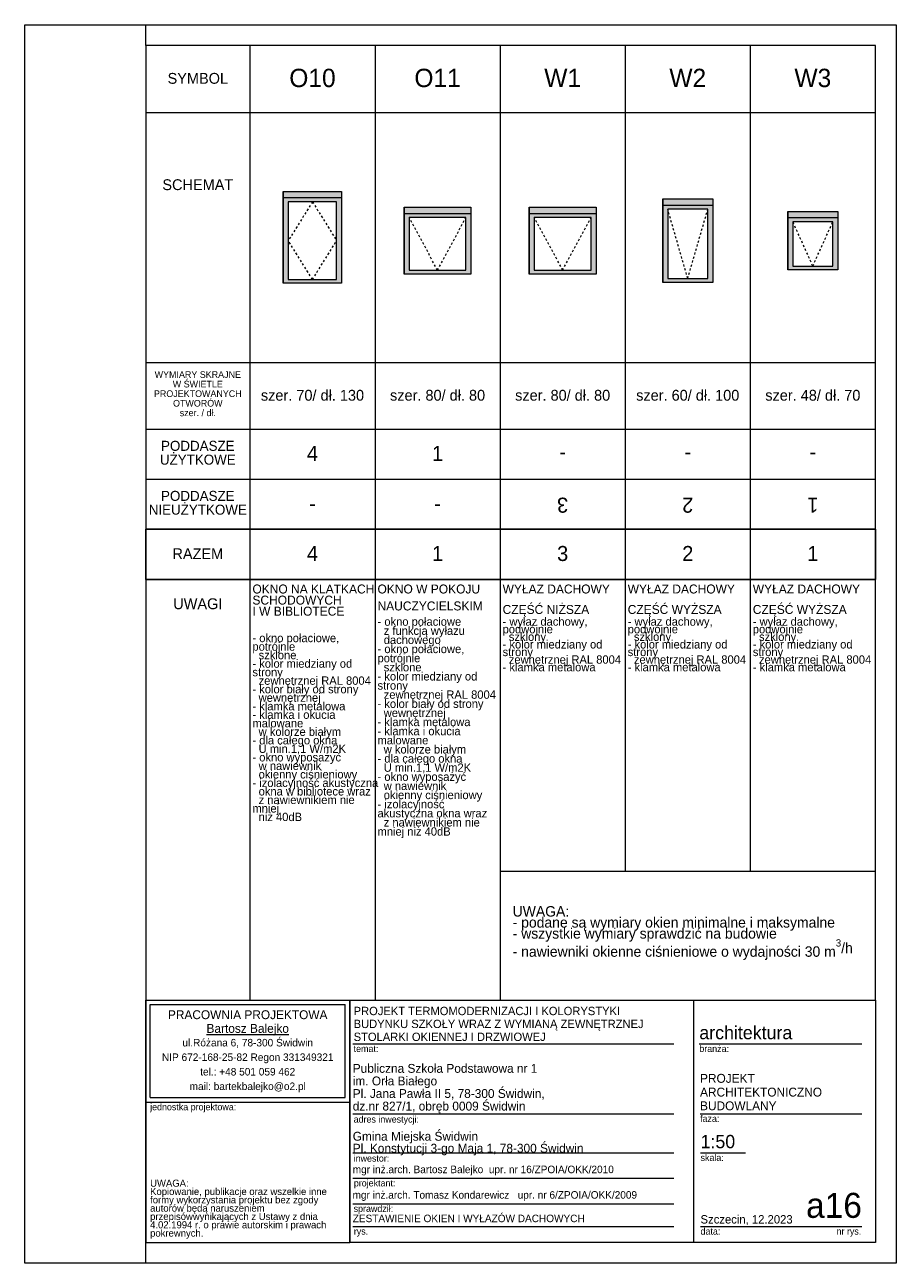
# Model space of a CAD drawing. Extents: x -11111 to 69739, y 5521 to 20371.
# Tile 7 of 19: x 36889 to 47339, y 5521 to 20371. Entities that reach past the tile are written whole.
import ezdxf

# ---------------------------------------------------------------- set-up
doc = ezdxf.new("R2010")
doc.units = 0
doc.header["$MEASUREMENT"] = 0
doc.linetypes.add('Hidden Line', pattern=[50, 25, -25])
for name, color, linetype, lineweight in [('Arch okna_Nr_Pióra__32', 34, 'Continuous', 15), ('Arch okna_Nr_Pióra__5', 7, 'Continuous', 13), ('Arch opisy okien_Nr_Pióra__1', 7, 'Continuous', 25), ('Arch opisy_Nr_Pióra__1', 7, 'Continuous', 25), ('Arch opisy_Nr_Pióra__21', 7, 'Continuous', 13), ('Arch opisy_Nr_Pióra__7', 7, 'Continuous', 13), ('ARCH TABELA_Nr_Pióra__1', 7, 'Continuous', 25), ('ARCH TABELA_Nr_Pióra__21', 7, 'Continuous', 13), ('ARCH TABELA_Nr_Pióra__7', 7, 'Continuous', 13)]:
    doc.layers.add(name, color=color, linetype=linetype, lineweight=lineweight)
doc.styles.add('GENERATED_STYLE_10', font='txt')
doc.styles.add('GENERATED_STYLE_2', font='txt')
doc.styles.add('GENERATED_STYLE_3', font='txt')
doc.styles.add('GENERATED_STYLE_4', font='txt')
doc.styles.add('GENERATED_STYLE_5', font='txt')
doc.styles.add('GENERATED_STYLE_6', font='txt')
doc.styles.add('GENERATED_STYLE_7', font='txt')
doc.styles.add('GENERATED_STYLE_8', font='txt')

msp = doc.modelspace()

# ---------------------------------------------------------------- hatches: boundary and pattern name
at = {"layer": 'Arch okna_Nr_Pióra__32', "linetype": 'Continuous', "lineweight": 0, "true_color": 0x603000}
h = msp.add_hatch(color=48, dxfattribs=at)
h.paths.add_polyline_path([(39989.1, 17270.6), (40689.1, 17270.6), (40689.1, 18370.6), (39989.1, 18370.6)], flags=0)
h.paths.add_polyline_path([(40049.1, 17316.6), (40629.1, 17316.6), (40629.1, 18247.5), (40049.1, 18247.5)], flags=0)
h = msp.add_hatch(color=48, dxfattribs=at)
h.paths.add_polyline_path([(44539.1, 17282.1), (45139.1, 17282.1), (45139.1, 18282.1), (44539.1, 18282.1)], flags=0)
h.paths.add_polyline_path([(44599.1, 17328), (45079.1, 17328), (45079.1, 18159), (44599.1, 18159)], flags=0)
h = msp.add_hatch(color=48, dxfattribs=at)
h.paths.add_polyline_path([(41439.1, 17382.1), (42239.1, 17382.1), (42239.1, 18182.1), (41439.1, 18182.1)], flags=0)
h.paths.add_polyline_path([(41499.1, 17428), (42179.1, 17428), (42179.1, 18059), (41499.1, 18059)], flags=0)
h = msp.add_hatch(color=48, dxfattribs=at)
h.paths.add_polyline_path([(42939.1, 17382.1), (43739.1, 17382.1), (43739.1, 18182.1), (42939.1, 18182.1)], flags=0)
h.paths.add_polyline_path([(42999.1, 17428), (43679.1, 17428), (43679.1, 18059), (42999.1, 18059)], flags=0)
h = msp.add_hatch(color=48, dxfattribs=at)
h.paths.add_polyline_path([(46039.1, 17432.1), (46639.1, 17432.1), (46639.1, 18132.1), (46039.1, 18132.1)], flags=0)
h.paths.add_polyline_path([(46099.1, 17478), (46579.1, 17478), (46579.1, 18009), (46099.1, 18009)], flags=0)

# ---------------------------------------------------------------- linework, layer by layer
at = {"layer": 'Arch okna_Nr_Pióra__5', "linetype": 'Continuous'}
for p, q in [((39989.1, 18370.6), (40689.1, 18370.6)), ((39989.1, 17270.6), (39989.1, 18370.6)), ((39989.1, 18370.6), (39989.1, 17270.6)), ((40689.1, 18293.5), (39989.1, 18293.5)), ((40689.1, 18370.6), (40689.1, 17270.6)), ((44539.1, 18282.1), (45139.1, 18282.1)), ((44539.1, 17282.1), (44539.1, 18282.1)), ((44539.1, 18282.1), (44539.1, 17282.1)), ((45139.1, 18282.1), (45139.1, 17282.1)), ((40049.1, 18247.5), (40049.1, 17316.6)), ((40629.1, 18247.5), (40049.1, 18247.5)), ((40629.1, 17316.6), (40629.1, 18247.5)), ((41439.1, 18182.1), (42239.1, 18182.1)), ((41439.1, 17382.1), (41439.1, 18182.1)), ((41439.1, 18182.1), (41439.1, 17382.1)), ((42239.1, 18182.1), (42239.1, 17382.1)), ((42939.1, 18182.1), (43739.1, 18182.1)), ((42939.1, 17382.1), (42939.1, 18182.1)), ((42939.1, 18182.1), (42939.1, 17382.1)), ((43739.1, 18182.1), (43739.1, 17382.1)), ((45139.1, 18204.9), (44539.1, 18204.9)), ((44599.1, 18159), (44599.1, 17328)), ((45079.1, 18159), (44599.1, 18159)), ((45079.1, 17328), (45079.1, 18159)), ((46039.1, 18132.1), (46639.1, 18132.1)), ((46039.1, 17432.1), (46039.1, 18132.1)), ((46039.1, 18132.1), (46039.1, 17432.1)), ((46639.1, 18132.1), (46639.1, 17432.1)), ((42239.1, 18104.9), (41439.1, 18104.9)), ((41499.1, 18059), (41499.1, 17428)), ((42179.1, 18059), (41499.1, 18059)), ((42179.1, 17428), (42179.1, 18059)), ((43739.1, 18104.9), (42939.1, 18104.9)), ((42999.1, 18059), (42999.1, 17428)), ((43679.1, 18059), (42999.1, 18059)), ((43679.1, 17428), (43679.1, 18059)), ((46639.1, 18054.9), (46039.1, 18054.9)), ((46099.1, 18009), (46099.1, 17478)), ((46579.1, 18009), (46099.1, 18009)), ((46579.1, 17478), (46579.1, 18009)), ((42239.1, 17382.1), (41439.1, 17382.1)), ((41499.1, 17428), (42179.1, 17428)), ((43739.1, 17382.1), (42939.1, 17382.1)), ((42999.1, 17428), (43679.1, 17428)), ((46639.1, 17432.1), (46039.1, 17432.1)), ((46099.1, 17478), (46579.1, 17478)), ((40689.1, 17270.6), (39989.1, 17270.6)), ((40049.1, 17316.6), (40629.1, 17316.6)), ((45139.1, 17282.1), (44539.1, 17282.1)), ((44599.1, 17328), (45079.1, 17328))]:
    msp.add_line(p, q, dxfattribs=at)
at = {"layer": 'Arch okna_Nr_Pióra__5', "linetype": 'Hidden Line'}
for p, q in [((40339.1, 18247.5), (40049.1, 17782.1)), ((40339.1, 18247.5), (40629.1, 17782.1)), ((44839.1, 17328), (44599.1, 18159)), ((44839.1, 17328), (45079.1, 18159)), ((41839.1, 17428), (41499.1, 18059)), ((41839.1, 17428), (42179.1, 18059)), ((43339.1, 17428), (42999.1, 18059)), ((43339.1, 17428), (43679.1, 18059)), ((46339.1, 17478), (46099.1, 18009)), ((46339.1, 17478), (46579.1, 18009)), ((40339.1, 17316.6), (40049.1, 17782.1)), ((40339.1, 17316.6), (40629.1, 17782.1))]:
    msp.add_line(p, q, dxfattribs=at)
at = {"layer": 'Arch opisy_Nr_Pióra__1', "linetype": 'Continuous'}
for p, q in [((38339.1, 14320.6), (47089.1, 14320.6)), ((38339.1, 13720.6), (38339.1, 14320.6)), ((47089.1, 13720.6), (47089.1, 14320.6)), ((38339.1, 13720.6), (47089.1, 13720.6))]:
    msp.add_line(p, q, dxfattribs=at)
at = {"layer": 'Arch opisy_Nr_Pióra__21', "linetype": 'Continuous'}
for p, q in [((47089.1, 20120.6), (38339.1, 20120.6)), ((39589.1, 20120.6), (39589.1, 8676.2)), ((41089.1, 20120.6), (41089.1, 8676.2)), ((42589.1, 20120.6), (42589.1, 8676.2)), ((44089.1, 20120.6), (44089.1, 10220.6)), ((45589.1, 20120.6), (45589.1, 10220.6)), ((47089.1, 8676.2), (47089.1, 20120.6)), ((38339.1, 19320.6), (47089.1, 19320.6)), ((38339.1, 16320.6), (47089.1, 16320.6)), ((38339.1, 15520.6), (47089.1, 15520.6)), ((38339.1, 14920.6), (47089.1, 14920.6)), ((38339.1, 14320.6), (47089.1, 14320.6)), ((42589.1, 10220.6), (47089.1, 10220.6))]:
    msp.add_line(p, q, dxfattribs=at)
at = {"layer": 'ARCH TABELA_Nr_Pióra__21', "linetype": 'Continuous'}
for p, q in [((36889.1, 5520.6), (36889.1, 20370.6)), ((36889.1, 20370.6), (47339.1, 20370.6)), ((38339.1, 20120.6), (38339.1, 20370.6)), ((38339.1, 20120.6), (38339.1, 20370.6)), ((38339.1, 20120.6), (38339.1, 20370.6)), ((38339.1, 20120.6), (38339.1, 20370.6)), ((47339.1, 20370.6), (47339.1, 5520.6)), ((38339.1, 20120.6), (38339.1, 5770.6)), ((38339.1, 8676.2), (47089.1, 8676.2)), ((38339.1, 5770.6), (38339.1, 8676.2)), ((38339.1, 7452.8), (38339.1, 8676.2)), ((38339.1, 8676.2), (40785.9, 8676.2)), ((38392.3, 8623), (40732.7, 8623)), ((38392.3, 7506), (38392.3, 8623)), ((40732.7, 7506), (40732.7, 8623)), ((40785.9, 8676.2), (40785.9, 5770.6)), ((40785.9, 7452.8), (40785.9, 8676.2)), ((44908.2, 8676.2), (44908.2, 5770.6)), ((47089.1, 8676.2), (47089.1, 5770.6)), ((40785.9, 5770.6), (40785.9, 8476.2)), ((40822, 8151.6), (44671.9, 8151.6)), ((44977.9, 8151.6), (46927.6, 8151.6)), ((38339.1, 7452.8), (40785.9, 7452.8)), ((38392.3, 7506), (40732.7, 7506)), ((40822, 7313.3), (44671.9, 7313.3)), ((44986.6, 7313.3), (46927.6, 7313.3)), ((40822, 6845), (44671.9, 6845)), ((44992.5, 6845), (45532.3, 6845)), ((40822, 6539.6), (44671.9, 6539.6)), ((40822, 6234.1), (44671.9, 6234.1)), ((40822, 5961.8), (44671.9, 5961.8)), ((44992.5, 5961.8), (46133.4, 5961.8)), ((46109.3, 5961.8), (46927.6, 5961.8)), ((38339.1, 5770.6), (40785.9, 5770.6)), ((38339.1, 5520.6), (38339.1, 5770.6)), ((38339.1, 5520.6), (38339.1, 5770.6)), ((38339.1, 5520.6), (38339.1, 5770.6)), ((38339.1, 5520.6), (38339.1, 5770.6)), ((47089.1, 5770.6), (40785.9, 5770.6)), ((47339.1, 5520.6), (36889.1, 5520.6))]:
    msp.add_line(p, q, dxfattribs=at)

# ---------------------------------------------------------------- texts
at = {"layer": 'Arch opisy okien_Nr_Pióra__1', "linetype": 'Continuous', "attachment_point": 2}
for s, insert, char_height, style in [('{SYMBOL}', (38964.1, 19793.1), 130, 'GENERATED_STYLE_2'), ('{O10}', (40339.1, 19843.2), 220, 'GENERATED_STYLE_3'), ('{O11}', (41839.1, 19843.2), 220, 'GENERATED_STYLE_3'), ('{W1}', (43339.1, 19843.2), 220, 'GENERATED_STYLE_3'), ('{W2}', (44839.1, 19843.2), 220, 'GENERATED_STYLE_3'), ('{W3}', (46339.1, 19843.2), 220, 'GENERATED_STYLE_3'), ('{SCHEMAT}', (38964.1, 18518.1), 130, 'GENERATED_STYLE_2'), ('{szer. 70/ dł. 130  }', (40339.1, 15993.1), 130, 'GENERATED_STYLE_2'), ('{szer. 80/ dł. 80  }', (41839.1, 15993.1), 130, 'GENERATED_STYLE_2'), ('{szer. 80/ dł. 80  }', (43339.1, 15993.1), 130, 'GENERATED_STYLE_2'), ('{szer. 60/ dł. 100  }', (44839.1, 15993.1), 130, 'GENERATED_STYLE_2'), ('{szer. 48/ dł. 70  }', (46339.1, 15993.1), 130, 'GENERATED_STYLE_2'), ('{4}', (40339.1, 15320.9), 180, 'GENERATED_STYLE_2'), ('{1}', (41839.1, 15320.9), 180, 'GENERATED_STYLE_2'), ('{-}', (40339.1, 14720.9), 180, 'GENERATED_STYLE_2'), ('{-}', (41839.1, 14720.9), 180, 'GENERATED_STYLE_2'), ('{4}', (40339.1, 14120.9), 180, 'GENERATED_STYLE_3'), ('{1}', (41839.1, 14120.9), 180, 'GENERATED_STYLE_3'), ('{3}', (43339.1, 14120.9), 180, 'GENERATED_STYLE_3'), ('{2}', (44839.1, 14120.9), 180, 'GENERATED_STYLE_3'), ('{1}', (46339.1, 14120.9), 180, 'GENERATED_STYLE_3'), ('{RAZEM}', (38964.1, 14093.1), 130, 'GENERATED_STYLE_3'), ('{UWAGI}', (38964.1, 13493.1), 130, 'GENERATED_STYLE_2')]:
    msp.add_mtext(s, dxfattribs=dict(at, insert=insert, char_height=char_height, style=style))
for s, insert, char_height, width, line_spacing_factor, style in [('{WYMIARY SKRAJNE\\PW ŚWIETLE \\PPROJEKTOWANYCH \\POTWORÓW\\Pszer. / dł.}', (38964.1, 16216.6), 80, 2104.478, 0.860443, 'GENERATED_STYLE_3'), ('{PODDASZE\\PUŻYTKOWE}', (38964.1, 15381.8), 120, 1740.019, 0.827848, 'GENERATED_STYLE_2'), ('{PODDASZE\\PNIEUŻYTKOWE}', (38964.1, 14781.8), 120, 1740.019, 0.827848, 'GENERATED_STYLE_2')]:
    msp.add_mtext(s, dxfattribs=dict(at, insert=insert, char_height=char_height, width=width, line_spacing_factor=line_spacing_factor, style=style))
at = {"layer": 'Arch opisy okien_Nr_Pióra__1', "linetype": 'Continuous', "char_height": 180, "attachment_point": 2, "rotation": 180, "style": 'GENERATED_STYLE_2'}
for s, insert in [('{-}', (43339.1, 15120.3)), ('{-}', (44839.1, 15120.3)), ('{-}', (46339.1, 15120.3)), ('{3}', (43339.1, 14520.3)), ('{2}', (44839.1, 14520.3)), ('{1}', (46339.1, 14520.3))]:
    msp.add_mtext(s, dxfattribs=dict(at, insert=insert))
at = {"layer": 'Arch opisy_Nr_Pióra__1', "linetype": 'Continuous', "char_height": 107.5, "width": 1470, "attachment_point": 1, "style": 'GENERATED_STYLE_10'}
for s, insert, line_spacing_factor in [('{WYŁAZ DACHOWY\\PCZĘŚĆ NIŻSZA}', (42619.1, 13658.8), 1.369095), ('{WYŁAZ DACHOWY\\PCZĘŚĆ WYŻSZA}', (44119.1, 13658.8), 1.369095), ('{WYŁAZ DACHOWY\\PCZĘŚĆ WYŻSZA}', (45619.1, 13658.8), 1.369095), ('{OKNO NA KLATKACH\\PSCHODOWYCH \\PI W BIBLIOTECE}', (39619.1, 13658.8), 0.741409), ('{OKNO W POKOJU\\PNAUCZYCIELSKIM}', (41119.1, 13658.8), 1.133042)]:
    msp.add_mtext(s, dxfattribs=dict(at, insert=insert, line_spacing_factor=line_spacing_factor))
at = {"layer": 'Arch opisy_Nr_Pióra__7', "linetype": 'Continuous', "attachment_point": 1}
for s, insert, char_height, width, line_spacing_factor, style in [('{- okno połaciowe\\P  z funkcją wyłazu  \\P  dachowego\\P- okno połaciowe, potrójnie \\P  szklone\\P- kolor miedziany od strony \\P  zewnętrznej RAL 8004 \\P- kolor biały od strony \\P  wewnętrznej \\P- klamka metalowa\\P- klamka i okucia malowane \\P  w kolorze białym\\P- dla całego okna \\P  U min.1,1 W/m2K\\P- okno wyposażyć \\P  w nawiewnik\\P  okienny ciśnieniowy\\P- izolacyjność akustyczna okna wraz \\P  z nawiewnikiem nie mniej niż 40dB}', (41119.1, 13264.4), 100, 1470, 0.656379, 'GENERATED_STYLE_7'), ('{- wyłaz dachowy, podwójnie \\P  szklony\\P- kolor miedziany od strony \\P  zewnętrznej RAL 8004 \\P- klamka metalowa}', (42619.1, 13264.9), 100, 1470, 0.546569, 'GENERATED_STYLE_7'), ('{- wyłaz dachowy, podwójnie \\P  szklony\\P- kolor miedziany od strony \\P  zewnętrznej RAL 8004 \\P- klamka metalowa}', (44119.1, 13264.9), 100, 1470, 0.546569, 'GENERATED_STYLE_7'), ('{- wyłaz dachowy, podwójnie \\P  szklony\\P- kolor miedziany od strony \\P  zewnętrznej RAL 8004 \\P- klamka metalowa}', (45619.1, 13264.9), 100, 1470, 0.546569, 'GENERATED_STYLE_7'), ('{- okno połaciowe, potrójnie \\P  szklone\\P- kolor miedziany od strony \\P  zewnętrznej RAL 8004 \\P- kolor biały od strony \\P  wewnętrznej \\P- klamka metalowa\\P- klamka i okucia malowane \\P  w kolorze białym\\P- dla całego okna \\P  U min.1,1 W/m2K\\P- okno wyposażyć \\P  w nawiewnik\\P  okienny ciśnieniowy\\P- izolacyjność akustyczna \\P  okna w bibliotece wraz \\P  z nawiewnikiem nie mniej \\P  niż 40dB}', (39619.1, 13067.4), 100, 1470, 0.612709, 'GENERATED_STYLE_7'), ('{UWAGA:\\P- podane są wymiary okien minimalne i maksymalne\\P- wszystkie wymiary sprawdzić na budowie\\P- nawiewniki okienne ciśnieniowe o wydajności 30 m\\A1{\\H0.7x;\\S3^  ;}/h }', (42739.6, 9802.5), 125, 5051.218, 0.635252, 'GENERATED_STYLE_8')]:
    msp.add_mtext(s, dxfattribs=dict(at, insert=insert, char_height=char_height, width=width, line_spacing_factor=line_spacing_factor, style=style))
at = {"layer": 'ARCH TABELA_Nr_Pióra__1', "linetype": 'Continuous'}
for s, insert, char_height, attachment_point, line_spacing_factor, style in [('{\\pt11271.2;PROJEKT TERMOMODERNIZACJI I KOLORYSTYKI\\P\\pt11271.2;BUDYNKU SZKOŁY WRAZ Z WYMIANĄ ZEWNĘTRZNEJ \\P\\pt11271.2;STOLARKI OKIENNEJ I DRZWIOWEJ }', (40832.7, 8184.2), 100, 7, 0.928963, 'GENERATED_STYLE_5'), ('{Publiczna Szkoła Podstawowa nr 1\\Pim. Orła Białego\\PPl. Jana Pawła II 5, 78-300 Świdwin, \\Pdz.nr 827/1, obręb 0009 Świdwin}', (40822, 7319.2), 106.383, 7, 0.850494, 'GENERATED_STYLE_4'), ('{PROJEKT \\PARCHITEKTONICZNO\\PBUDOWLANY}', (44986.6, 7790.7), 106.42, 1, 0.9285, 'GENERATED_STYLE_4'), ('{Gmina Miejska Świdwin\\PPl. Konstytucji 3-go Maja 1, 78-300 Świdwin}', (40822, 6814.4), 106.383, 7, 0.807442, 'GENERATED_STYLE_4'), ('{\\PZESTAWIENIE OKIEN I WYŁAZÓW DACHOWYCH}', (40822, 6244.7), 90, 1, 0.944821, 'GENERATED_STYLE_5')]:
    msp.add_mtext(s, dxfattribs=dict(at, insert=insert, char_height=char_height, attachment_point=attachment_point, line_spacing_factor=line_spacing_factor, style=style))
at = {"layer": 'ARCH TABELA_Nr_Pióra__7', "linetype": 'Continuous', "insert": (39562.5, 8553.8), "char_height": 106.383, "attachment_point": 2, "line_spacing_factor": 0.926719, "style": 'GENERATED_STYLE_6'}
msp.add_mtext('{PRACOWNIA PROJEKTOWA\\P\\LBartosz Balejko}', dxfattribs=at)
at = {"layer": 'ARCH TABELA_Nr_Pióra__7', "linetype": 'Continuous', "style": 'GENERATED_STYLE_4'}
for s, insert, char_height, attachment_point in [('{architektura}', (44977.9, 8365.9), 159.58, 1), ('{temat:}', (40832.7, 8133.4), 79.79, 1), ('{branża:}', (44977.9, 8133.4), 79.79, 1), ('{jednostka projektowa:}', (38392.3, 7434.6), 79.79, 1), ('{adres inwestycji:}', (40832.7, 7286.5), 79.79, 1), ('{faza:}', (44986.6, 7295.1), 79.79, 1), ('{1:50}', (44992.5, 7059.3), 159.58, 1), ('{skala:}', (44992.5, 6826.8), 79.79, 1), ('{mgr inż.arch. Bartosz Balejko  upr. nr 16/ZPOIA/OKK/2010}', (40822, 6690.5), 90, 1), ('{inwestor:}', (40832.7, 6818.2), 79.79, 1), ('{mgr inż.arch. Tomasz Kondarewicz   upr. nr 6/ZPOIA/OKK/2009}', (40819.8, 6385.1), 90, 1), ('{projektant:}', (40834.9, 6521.3), 79.79, 1), ('{a16}', (46927.6, 6364.7), 300, 3), ('{sprawdził:}', (40832.7, 6215.9), 79.79, 1), ('{Szczecin, 12.2023}', (44992.5, 6097.5), 101.064, 1), ('{data:}', (44992.5, 5943.6), 79.79, 1), ('{rys.}', (40834.9, 5943.6), 79.79, 1), ('{nr rys.}', (46623.6, 5943.6), 79.79, 1)]:
    msp.add_mtext(s, dxfattribs=dict(at, insert=insert, char_height=char_height, attachment_point=attachment_point))
for s, insert, char_height, width, attachment_point, line_spacing_factor in [('{ul.Różana 6, 78-300 Świdwin\\PNIP 672-168-25-82 Regon 331349321\\Ptel.: +48 501 059 462\\Pmail: bartekbalejko@o2.pl}', (39562.5, 8210.6), 90.426, 2340.426, 2, 1.156383), ('{UWAGA:\\PKopiowanie, publikacje oraz wszelkie inne formy wykorzystania projektu bez zgody autorów będą naruszeniem przepisówwynikających z Ustawy z dnia 4.02.1994 r. o prawie autorskim i prawach pokrewnych.}', (38392.3, 6523.2), 85.1064, 2241.704, 1, 0.703415)]:
    msp.add_mtext(s, dxfattribs=dict(at, insert=insert, char_height=char_height, width=width, attachment_point=attachment_point, line_spacing_factor=line_spacing_factor))

doc.saveas('drawing.dxf')
